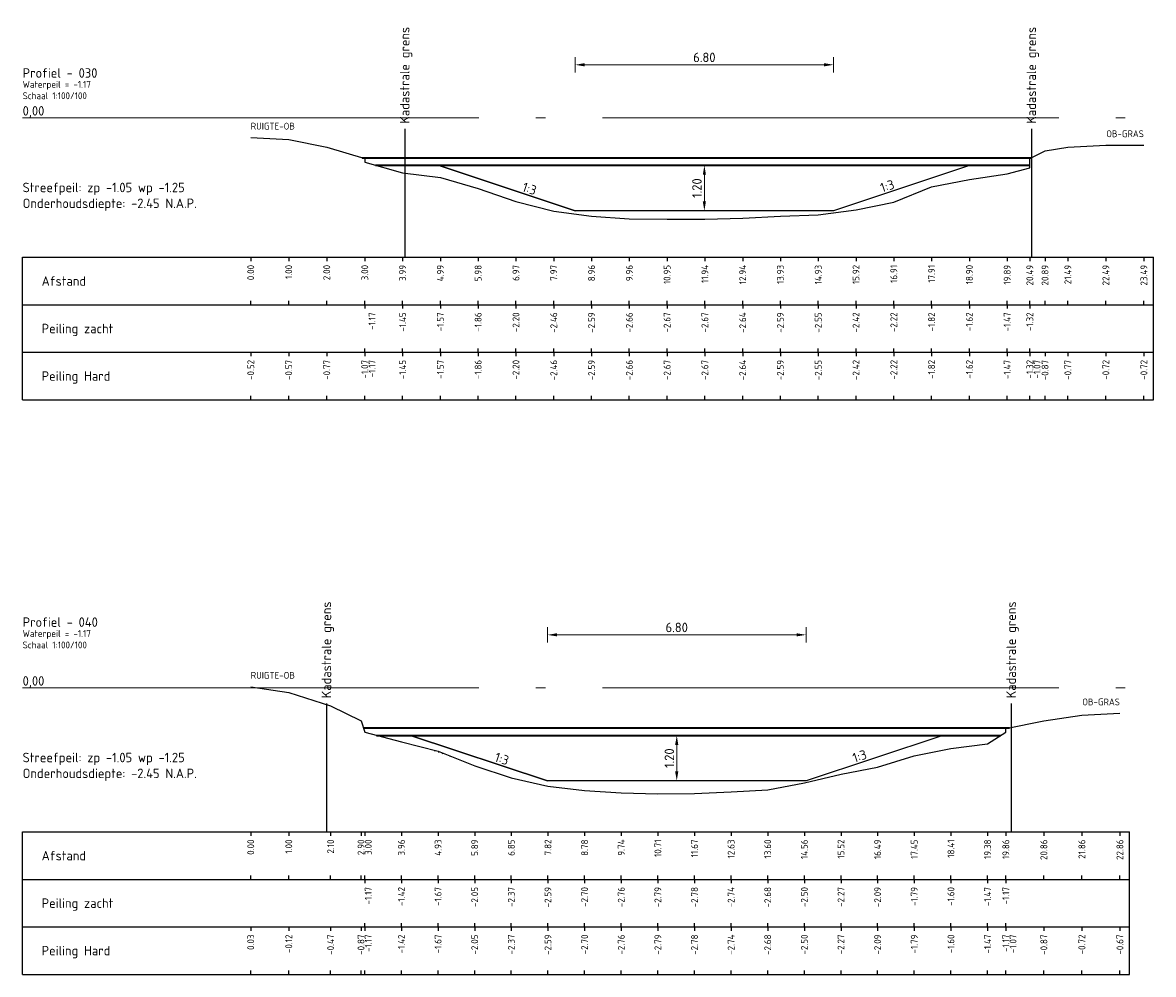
# Model space of a CAD drawing. Header units: metres. Extents: x 163463 to 198797, y 577287 to 592106.
# Tile 52 of 64: x 198349 to 198379, y 581898 to 581924. Entities that reach past the tile are written whole.
import ezdxf
from ezdxf.enums import TextEntityAlignment as Align

# ---------------------------------------------------------------- set-up
doc = ezdxf.new("R2010")
doc.units = ezdxf.units.M
doc.linetypes.add('AL-NAP_LIJN', pattern=[15.25, 12, -1.5, 0.25, -1.5])
for name, color, linetype in [('Afstandsbalk', 7, 'Continuous'), ('baggerarcering', 1, 'Continuous'), ('baggeroppervlak', 7, 'Continuous'), ('HardePeiling', 3, 'Continuous'), ('Kadastralegrens', 7, 'Continuous'), ('Legger', 2, 'Continuous'), ('Oever', 62, 'Continuous'), ('Teksten', 7, 'Continuous'), ('ZachtePeiling', 1, 'Continuous')]:
    doc.layers.add(name, color=color, linetype=linetype)
doc.layers.add('N-WA-WH-GRONDWATERLIJN-G', color=150, linetype='AL-GRONDWATERLIJN', lineweight=35)
doc.layers.add('X-XX-AL-NAP-G', color=7, linetype='AL-NAP_LIJN', lineweight=18)
doc.styles.add('NLCS-ISO', font='NLCS-ISO.ttf')
doc.styles.add('NLCS-ISO-M100-T25', font='NLCS-ISO.ttf', dxfattribs={"height": 0.25})
doc.linetypes.add('AL-GRONDWATERLIJN', pattern='A,6,[32,NLCS.SHX,S=1,R=0,X=0,Y=0],6', length=12)
doc.dimstyles.new('NLCS-M100-T25-PIJL_l3_h1', dxfattribs={"dimscale": 0.1, "dimtxt": 0.25, "dimasz": 2.5, "dimexe": 2, "dimexo": 2, "dimgap": 0.7, "dimtad": 1, "dimzin": 0, "dimdsep": 46, "dimtxsty": 'NLCS-ISO-M100-T25', "dimcen": 2.5, "dimdle": 2, "dimclrd": 256, "dimclre": 256, "dimclrt": 256, "dimadec": 1, "dimazin": 0, "dimtfac": 1, "dimtofl": 0, "dimtmove": 1, "dimatfit": 0, "dimfxl": 2, "dimfxlon": 1, "dimtfill": 1, "dimtfillclr": 256, "dimtolj": 1, "dimtzin": 0, "dimlwd": 18, "dimlwe": 18, "dimarcsym": 0})

# ---------------------------------------------------------------- blocks, each defined once
blk = doc.blocks.new('*D464')
at = {"lineweight": 18, "transparency": 16777216}
for p, q in [((198367.419, 581919.753), (198367.219, 581919.753)), ((198367.419, 581919.503), (198367.419, 581918.803)), ((198367.419, 581918.553), (198367.219, 581918.553))]:
    blk.add_line(p, q, dxfattribs=at)
at = {"transparency": 16777216}
for points in [[(198367.378, 581919.503), (198367.461, 581919.503), (198367.419, 581919.753)], [(198367.378, 581918.803), (198367.461, 581918.803), (198367.419, 581918.553)]]:
    blk.add_solid(points, dxfattribs=at)
at = {"layer": 'Defpoints', "color": 0, "transparency": 16777216}
for p in [(198367.419, 581919.753), (198367.419, 581918.553), (198367.419, 581918.553)]:
    blk.add_point(p, dxfattribs=at)
at = {"transparency": 16777216, "insert": (198367.224, 581919.153), "char_height": 0.25, "attachment_point": 5, "rotation": 90, "style": 'NLCS-ISO-M100-T25', "bg_fill": 3, "box_fill_scale": 1.1, "bg_fill_color": 256, "bg_fill_true_color": 13158600, "bg_fill_transparency": 0}
blk.add_mtext('\\A1;1.20', dxfattribs=at)
blk = doc.blocks.new('*D465')
at = {"lineweight": 18, "transparency": 16777216}
for p, q in [((198366.693, 581904.753), (198366.493, 581904.753)), ((198366.693, 581904.503), (198366.693, 581903.803)), ((198366.693, 581903.553), (198366.493, 581903.553))]:
    blk.add_line(p, q, dxfattribs=at)
at = {"transparency": 16777216}
for points in [[(198366.651, 581904.503), (198366.734, 581904.503), (198366.693, 581904.753)], [(198366.651, 581903.803), (198366.734, 581903.803), (198366.693, 581903.553)]]:
    blk.add_solid(points, dxfattribs=at)
at = {"layer": 'Defpoints', "color": 0, "transparency": 16777216}
for p in [(198366.693, 581904.753), (198366.693, 581903.553), (198366.693, 581903.553)]:
    blk.add_point(p, dxfattribs=at)
at = {"transparency": 16777216, "insert": (198366.498, 581904.153), "char_height": 0.25, "attachment_point": 5, "rotation": 90, "style": 'NLCS-ISO-M100-T25', "bg_fill": 3, "box_fill_scale": 1.1, "bg_fill_color": 256, "bg_fill_true_color": 13158600, "bg_fill_transparency": 0}
blk.add_mtext('\\A1;1.20', dxfattribs=at)
blk = doc.blocks.new('*D620')
at = {"lineweight": 18, "transparency": 16777216}
for p, q in [((198364.019, 581922.198), (198364.019, 581922.598)), ((198364.269, 581922.398), (198370.569, 581922.398)), ((198370.819, 581922.198), (198370.819, 581922.598))]:
    blk.add_line(p, q, dxfattribs=at)
at = {"transparency": 16777216}
for points in [[(198364.269, 581922.44), (198364.269, 581922.357), (198364.019, 581922.398)], [(198370.569, 581922.44), (198370.569, 581922.357), (198370.819, 581922.398)]]:
    blk.add_solid(points, dxfattribs=at)
at = {"layer": 'Defpoints', "color": 0, "transparency": 16777216}
for p in [(198370.819, 581922.398), (198364.019, 581918.553), (198370.819, 581918.553)]:
    blk.add_point(p, dxfattribs=at)
at = {"transparency": 16777216, "insert": (198367.419, 581922.593), "char_height": 0.25, "attachment_point": 5, "style": 'NLCS-ISO-M100-T25', "bg_fill": 3, "box_fill_scale": 1.1, "bg_fill_color": 256, "bg_fill_true_color": 13158600, "bg_fill_transparency": 0}
blk.add_mtext('\\A1;6.80', dxfattribs=at)
blk = doc.blocks.new('*D621')
at = {"lineweight": 18, "transparency": 16777216}
for p, q in [((198363.293, 581907.198), (198363.293, 581907.598)), ((198370.093, 581907.198), (198370.093, 581907.598)), ((198363.543, 581907.398), (198369.843, 581907.398))]:
    blk.add_line(p, q, dxfattribs=at)
at = {"transparency": 16777216}
for points in [[(198363.543, 581907.44), (198363.543, 581907.357), (198363.293, 581907.398)], [(198369.843, 581907.44), (198369.843, 581907.357), (198370.093, 581907.398)]]:
    blk.add_solid(points, dxfattribs=at)
at = {"layer": 'Defpoints', "color": 0, "transparency": 16777216}
for p in [(198370.093, 581907.398), (198363.293, 581903.553), (198370.093, 581903.553)]:
    blk.add_point(p, dxfattribs=at)
at = {"transparency": 16777216, "insert": (198366.693, 581907.593), "char_height": 0.25, "attachment_point": 5, "style": 'NLCS-ISO-M100-T25', "bg_fill": 3, "box_fill_scale": 1.1, "bg_fill_color": 256, "bg_fill_true_color": 13158600, "bg_fill_transparency": 0}
blk.add_mtext('\\A1;6.80', dxfattribs=at)

msp = doc.modelspace()

# ---------------------------------------------------------------- hatches: boundary and pattern name
at = {"layer": 'baggerarcering'}
h = msp.add_hatch(dxfattribs=at)
h.set_pattern_fill('ANSI31', color=256, scale=0.03, style=0)
h.set_pattern_definition([(45, (198102.50411, 581471.00325), (-0.067351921, 0.067351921), [])])
h.paths.add_polyline_path([(198360.416, 581904.333), (198360.13, 581904.407), (198360.762, 581904.197)])

# ---------------------------------------------------------------- linework, layer by layer
at = {"layer": 'Afstandsbalk'}
for p, q in [((198349.489, 581917.333), (198379.229, 581917.333)), ((198349.489, 581913.583), (198349.489, 581917.333)), ((198355.489, 581917.333), (198355.489, 581917.233)), ((198356.488, 581917.333), (198356.488, 581917.233)), ((198357.488, 581917.333), (198357.488, 581917.233)), ((198358.488, 581917.333), (198358.488, 581917.233)), ((198359.482, 581917.333), (198359.482, 581917.233)), ((198360.476, 581917.333), (198360.476, 581917.233)), ((198361.469, 581917.333), (198361.469, 581917.233)), ((198362.464, 581917.333), (198362.464, 581917.233)), ((198363.458, 581917.333), (198363.458, 581917.233)), ((198364.452, 581917.333), (198364.452, 581917.233)), ((198365.445, 581917.333), (198365.445, 581917.233)), ((198366.439, 581917.333), (198366.439, 581917.233)), ((198367.433, 581917.333), (198367.433, 581917.233)), ((198368.427, 581917.333), (198368.427, 581917.233)), ((198369.42, 581917.333), (198369.42, 581917.233)), ((198370.414, 581917.333), (198370.414, 581917.233)), ((198371.408, 581917.333), (198371.408, 581917.233)), ((198372.402, 581917.333), (198372.402, 581917.233)), ((198373.395, 581917.333), (198373.395, 581917.233)), ((198374.389, 581917.333), (198374.389, 581917.233)), ((198375.383, 581917.333), (198375.383, 581917.233)), ((198375.979, 581917.333), (198375.979, 581917.233)), ((198376.379, 581917.333), (198376.379, 581917.233)), ((198376.979, 581917.333), (198376.979, 581917.233)), ((198377.979, 581917.333), (198377.979, 581917.233)), ((198378.979, 581917.333), (198378.979, 581917.233)), ((198379.229, 581913.583), (198379.229, 581917.333)), ((198355.489, 581916.083), (198355.489, 581916.183)), ((198356.488, 581916.083), (198356.488, 581916.183)), ((198357.488, 581916.083), (198357.488, 581916.183)), ((198358.488, 581916.083), (198358.488, 581916.183)), ((198359.482, 581916.083), (198359.482, 581916.183)), ((198360.476, 581916.083), (198360.476, 581916.183)), ((198361.469, 581916.083), (198361.469, 581916.183)), ((198362.464, 581916.083), (198362.464, 581916.183)), ((198363.458, 581916.083), (198363.458, 581916.183)), ((198364.452, 581916.083), (198364.452, 581916.183)), ((198365.445, 581916.083), (198365.445, 581916.183)), ((198366.439, 581916.083), (198366.439, 581916.183)), ((198367.433, 581916.083), (198367.433, 581916.183)), ((198368.427, 581916.083), (198368.427, 581916.183)), ((198369.42, 581916.083), (198369.42, 581916.183)), ((198370.414, 581916.083), (198370.414, 581916.183)), ((198371.408, 581916.083), (198371.408, 581916.183)), ((198372.402, 581916.083), (198372.402, 581916.183)), ((198373.395, 581916.083), (198373.395, 581916.183)), ((198374.389, 581916.083), (198374.389, 581916.183)), ((198375.383, 581916.083), (198375.383, 581916.183)), ((198375.979, 581916.083), (198375.979, 581916.183)), ((198376.379, 581916.083), (198376.379, 581916.183)), ((198376.979, 581916.083), (198376.979, 581916.183)), ((198377.979, 581916.083), (198377.979, 581916.183)), ((198378.979, 581916.083), (198378.979, 581916.183)), ((198349.489, 581916.083), (198379.229, 581916.083)), ((198358.488, 581916.083), (198358.488, 581915.983)), ((198359.482, 581916.083), (198359.482, 581915.983)), ((198360.476, 581916.083), (198360.476, 581915.983)), ((198361.469, 581916.083), (198361.469, 581915.983)), ((198362.464, 581916.083), (198362.464, 581915.983)), ((198363.458, 581916.083), (198363.458, 581915.983)), ((198364.452, 581916.083), (198364.452, 581915.983)), ((198365.445, 581916.083), (198365.445, 581915.983)), ((198366.439, 581916.083), (198366.439, 581915.983)), ((198367.433, 581916.083), (198367.433, 581915.983)), ((198368.427, 581916.083), (198368.427, 581915.983)), ((198369.42, 581916.083), (198369.42, 581915.983)), ((198370.414, 581916.083), (198370.414, 581915.983)), ((198371.408, 581916.083), (198371.408, 581915.983)), ((198372.402, 581916.083), (198372.402, 581915.983)), ((198373.395, 581916.083), (198373.395, 581915.983)), ((198374.389, 581916.083), (198374.389, 581915.983)), ((198375.383, 581916.083), (198375.383, 581915.983)), ((198375.979, 581916.083), (198375.979, 581915.983)), ((198358.488, 581914.833), (198358.488, 581914.933)), ((198359.482, 581914.833), (198359.482, 581914.933)), ((198360.476, 581914.833), (198360.476, 581914.933)), ((198361.469, 581914.833), (198361.469, 581914.933)), ((198362.464, 581914.833), (198362.464, 581914.933)), ((198363.458, 581914.833), (198363.458, 581914.933)), ((198364.452, 581914.833), (198364.452, 581914.933)), ((198365.445, 581914.833), (198365.445, 581914.933)), ((198366.439, 581914.833), (198366.439, 581914.933)), ((198367.433, 581914.833), (198367.433, 581914.933)), ((198368.427, 581914.833), (198368.427, 581914.933)), ((198369.42, 581914.833), (198369.42, 581914.933)), ((198370.414, 581914.833), (198370.414, 581914.933)), ((198371.408, 581914.833), (198371.408, 581914.933)), ((198372.402, 581914.833), (198372.402, 581914.933)), ((198373.395, 581914.833), (198373.395, 581914.933)), ((198374.389, 581914.833), (198374.389, 581914.933)), ((198375.383, 581914.833), (198375.383, 581914.933)), ((198375.979, 581914.833), (198375.979, 581914.933)), ((198349.489, 581914.833), (198379.229, 581914.833)), ((198355.489, 581914.833), (198355.489, 581914.733)), ((198356.488, 581914.833), (198356.488, 581914.733)), ((198357.488, 581914.833), (198357.488, 581914.733)), ((198358.488, 581914.833), (198358.488, 581914.733)), ((198358.488, 581914.833), (198358.488, 581914.733)), ((198359.482, 581914.833), (198359.482, 581914.733)), ((198360.476, 581914.833), (198360.476, 581914.733)), ((198361.469, 581914.833), (198361.469, 581914.733)), ((198362.464, 581914.833), (198362.464, 581914.733)), ((198363.458, 581914.833), (198363.458, 581914.733)), ((198364.452, 581914.833), (198364.452, 581914.733)), ((198365.445, 581914.833), (198365.445, 581914.733)), ((198366.439, 581914.833), (198366.439, 581914.733)), ((198367.433, 581914.833), (198367.433, 581914.733)), ((198368.427, 581914.833), (198368.427, 581914.733)), ((198369.42, 581914.833), (198369.42, 581914.733)), ((198370.414, 581914.833), (198370.414, 581914.733)), ((198371.408, 581914.833), (198371.408, 581914.733)), ((198372.402, 581914.833), (198372.402, 581914.733)), ((198373.395, 581914.833), (198373.395, 581914.733)), ((198374.389, 581914.833), (198374.389, 581914.733)), ((198375.383, 581914.833), (198375.383, 581914.733)), ((198375.979, 581914.833), (198375.979, 581914.733)), ((198375.979, 581914.833), (198375.979, 581914.733)), ((198376.379, 581914.833), (198376.379, 581914.733)), ((198376.979, 581914.833), (198376.979, 581914.733)), ((198377.979, 581914.833), (198377.979, 581914.733)), ((198378.979, 581914.833), (198378.979, 581914.733)), ((198349.489, 581913.583), (198379.229, 581913.583)), ((198355.489, 581913.583), (198355.489, 581913.683)), ((198356.488, 581913.583), (198356.488, 581913.683)), ((198357.488, 581913.583), (198357.488, 581913.683)), ((198358.488, 581913.583), (198358.488, 581913.683)), ((198358.488, 581913.583), (198358.488, 581913.683)), ((198359.482, 581913.583), (198359.482, 581913.683)), ((198360.476, 581913.583), (198360.476, 581913.683)), ((198361.469, 581913.583), (198361.469, 581913.683)), ((198362.464, 581913.583), (198362.464, 581913.683)), ((198363.458, 581913.583), (198363.458, 581913.683)), ((198364.452, 581913.583), (198364.452, 581913.683)), ((198365.445, 581913.583), (198365.445, 581913.683)), ((198366.439, 581913.583), (198366.439, 581913.683)), ((198367.433, 581913.583), (198367.433, 581913.683)), ((198368.427, 581913.583), (198368.427, 581913.683)), ((198369.42, 581913.583), (198369.42, 581913.683)), ((198370.414, 581913.583), (198370.414, 581913.683)), ((198371.408, 581913.583), (198371.408, 581913.683)), ((198372.402, 581913.583), (198372.402, 581913.683)), ((198373.395, 581913.583), (198373.395, 581913.683)), ((198374.389, 581913.583), (198374.389, 581913.683)), ((198375.383, 581913.583), (198375.383, 581913.683)), ((198375.979, 581913.583), (198375.979, 581913.683)), ((198375.979, 581913.583), (198375.979, 581913.683)), ((198376.379, 581913.583), (198376.379, 581913.683)), ((198376.979, 581913.583), (198376.979, 581913.683)), ((198377.979, 581913.583), (198377.979, 581913.683)), ((198378.979, 581913.583), (198378.979, 581913.683)), ((198349.489, 581902.213), (198378.598, 581902.213)), ((198349.489, 581898.463), (198349.489, 581902.213)), ((198355.489, 581902.213), (198355.489, 581902.113)), ((198356.489, 581902.213), (198356.489, 581902.113)), ((198357.589, 581902.213), (198357.589, 581902.113)), ((198358.389, 581902.213), (198358.389, 581902.113)), ((198358.489, 581902.213), (198358.489, 581902.113)), ((198359.452, 581902.213), (198359.452, 581902.113)), ((198360.416, 581902.213), (198360.416, 581902.113)), ((198361.379, 581902.213), (198361.379, 581902.113)), ((198362.342, 581902.213), (198362.342, 581902.113)), ((198363.305, 581902.213), (198363.305, 581902.113)), ((198364.269, 581902.213), (198364.269, 581902.113)), ((198365.233, 581902.213), (198365.233, 581902.113)), ((198366.196, 581902.213), (198366.196, 581902.113)), ((198367.16, 581902.213), (198367.16, 581902.113)), ((198368.123, 581902.213), (198368.123, 581902.113)), ((198369.086, 581902.213), (198369.086, 581902.113)), ((198370.049, 581902.213), (198370.049, 581902.113)), ((198371.013, 581902.213), (198371.013, 581902.113)), ((198371.976, 581902.213), (198371.976, 581902.113)), ((198372.939, 581902.213), (198372.939, 581902.113)), ((198373.904, 581902.213), (198373.904, 581902.113)), ((198374.867, 581902.213), (198374.867, 581902.113)), ((198375.348, 581902.213), (198375.348, 581902.113)), ((198376.348, 581902.213), (198376.348, 581902.113)), ((198377.348, 581902.213), (198377.348, 581902.113)), ((198378.348, 581902.213), (198378.348, 581902.113)), ((198378.598, 581898.463), (198378.598, 581902.213)), ((198349.489, 581900.963), (198378.598, 581900.963)), ((198355.489, 581900.963), (198355.489, 581901.063)), ((198356.489, 581900.963), (198356.489, 581901.063)), ((198357.589, 581900.963), (198357.589, 581901.063)), ((198358.389, 581900.963), (198358.389, 581901.063)), ((198358.489, 581900.963), (198358.489, 581901.063)), ((198358.489, 581900.963), (198358.489, 581900.863)), ((198359.452, 581900.963), (198359.452, 581901.063)), ((198359.452, 581900.963), (198359.452, 581900.863)), ((198360.416, 581900.963), (198360.416, 581901.063)), ((198360.416, 581900.963), (198360.416, 581900.863)), ((198361.379, 581900.963), (198361.379, 581901.063)), ((198361.379, 581900.963), (198361.379, 581900.863)), ((198362.342, 581900.963), (198362.342, 581901.063)), ((198362.342, 581900.963), (198362.342, 581900.863)), ((198363.305, 581900.963), (198363.305, 581901.063)), ((198363.305, 581900.963), (198363.305, 581900.863)), ((198364.269, 581900.963), (198364.269, 581901.063)), ((198364.269, 581900.963), (198364.269, 581900.863)), ((198365.233, 581900.963), (198365.233, 581901.063)), ((198365.233, 581900.963), (198365.233, 581900.863)), ((198366.196, 581900.963), (198366.196, 581901.063)), ((198366.196, 581900.963), (198366.196, 581900.863)), ((198367.16, 581900.963), (198367.16, 581901.063)), ((198367.16, 581900.963), (198367.16, 581900.863)), ((198368.123, 581900.963), (198368.123, 581901.063)), ((198368.123, 581900.963), (198368.123, 581900.863)), ((198369.086, 581900.963), (198369.086, 581901.063)), ((198369.086, 581900.963), (198369.086, 581900.863)), ((198370.049, 581900.963), (198370.049, 581901.063)), ((198370.049, 581900.963), (198370.049, 581900.863)), ((198371.013, 581900.963), (198371.013, 581901.063)), ((198371.013, 581900.963), (198371.013, 581900.863)), ((198371.976, 581900.963), (198371.976, 581901.063)), ((198371.976, 581900.963), (198371.976, 581900.863)), ((198372.939, 581900.963), (198372.939, 581901.063)), ((198372.939, 581900.963), (198372.939, 581900.863)), ((198373.904, 581900.963), (198373.904, 581901.063)), ((198373.904, 581900.963), (198373.904, 581900.863)), ((198374.867, 581900.963), (198374.867, 581901.063)), ((198374.867, 581900.963), (198374.867, 581900.863)), ((198375.348, 581900.963), (198375.348, 581901.063)), ((198375.348, 581900.963), (198375.348, 581900.863)), ((198376.348, 581900.963), (198376.348, 581901.063)), ((198377.348, 581900.963), (198377.348, 581901.063)), ((198378.348, 581900.963), (198378.348, 581901.063)), ((198358.489, 581899.713), (198358.489, 581899.813)), ((198359.452, 581899.713), (198359.452, 581899.813)), ((198360.416, 581899.713), (198360.416, 581899.813)), ((198361.379, 581899.713), (198361.379, 581899.813)), ((198362.342, 581899.713), (198362.342, 581899.813)), ((198363.305, 581899.713), (198363.305, 581899.813)), ((198364.269, 581899.713), (198364.269, 581899.813)), ((198365.233, 581899.713), (198365.233, 581899.813)), ((198366.196, 581899.713), (198366.196, 581899.813)), ((198367.16, 581899.713), (198367.16, 581899.813)), ((198368.123, 581899.713), (198368.123, 581899.813)), ((198369.086, 581899.713), (198369.086, 581899.813)), ((198370.049, 581899.713), (198370.049, 581899.813)), ((198371.013, 581899.713), (198371.013, 581899.813)), ((198371.976, 581899.713), (198371.976, 581899.813)), ((198372.939, 581899.713), (198372.939, 581899.813)), ((198373.904, 581899.713), (198373.904, 581899.813)), ((198374.867, 581899.713), (198374.867, 581899.813)), ((198375.348, 581899.713), (198375.348, 581899.813)), ((198349.489, 581899.713), (198378.598, 581899.713)), ((198355.489, 581899.713), (198355.489, 581899.613)), ((198356.489, 581899.713), (198356.489, 581899.613)), ((198357.589, 581899.713), (198357.589, 581899.613)), ((198358.389, 581899.713), (198358.389, 581899.613)), ((198358.489, 581899.713), (198358.489, 581899.613)), ((198359.452, 581899.713), (198359.452, 581899.613)), ((198360.416, 581899.713), (198360.416, 581899.613)), ((198361.379, 581899.713), (198361.379, 581899.613)), ((198362.342, 581899.713), (198362.342, 581899.613)), ((198363.305, 581899.713), (198363.305, 581899.613)), ((198364.269, 581899.713), (198364.269, 581899.613)), ((198365.233, 581899.713), (198365.233, 581899.613)), ((198366.196, 581899.713), (198366.196, 581899.613)), ((198367.16, 581899.713), (198367.16, 581899.613)), ((198368.123, 581899.713), (198368.123, 581899.613)), ((198369.086, 581899.713), (198369.086, 581899.613)), ((198370.049, 581899.713), (198370.049, 581899.613)), ((198371.013, 581899.713), (198371.013, 581899.613)), ((198371.976, 581899.713), (198371.976, 581899.613)), ((198372.939, 581899.713), (198372.939, 581899.613)), ((198373.904, 581899.713), (198373.904, 581899.613)), ((198374.867, 581899.713), (198374.867, 581899.613)), ((198375.348, 581899.713), (198375.348, 581899.613)), ((198375.348, 581899.713), (198375.348, 581899.613)), ((198376.348, 581899.713), (198376.348, 581899.613)), ((198377.348, 581899.713), (198377.348, 581899.613)), ((198378.348, 581899.713), (198378.348, 581899.613)), ((198349.489, 581898.463), (198378.598, 581898.463)), ((198355.489, 581898.463), (198355.489, 581898.563)), ((198356.489, 581898.463), (198356.489, 581898.563)), ((198357.589, 581898.463), (198357.589, 581898.563)), ((198358.389, 581898.463), (198358.389, 581898.563)), ((198358.489, 581898.463), (198358.489, 581898.563)), ((198359.452, 581898.463), (198359.452, 581898.563)), ((198360.416, 581898.463), (198360.416, 581898.563)), ((198361.379, 581898.463), (198361.379, 581898.563)), ((198362.342, 581898.463), (198362.342, 581898.563)), ((198363.305, 581898.463), (198363.305, 581898.563)), ((198364.269, 581898.463), (198364.269, 581898.563)), ((198365.233, 581898.463), (198365.233, 581898.563)), ((198366.196, 581898.463), (198366.196, 581898.563)), ((198367.16, 581898.463), (198367.16, 581898.563)), ((198368.123, 581898.463), (198368.123, 581898.563)), ((198369.086, 581898.463), (198369.086, 581898.563)), ((198370.049, 581898.463), (198370.049, 581898.563)), ((198371.013, 581898.463), (198371.013, 581898.563)), ((198371.976, 581898.463), (198371.976, 581898.563)), ((198372.939, 581898.463), (198372.939, 581898.563)), ((198373.904, 581898.463), (198373.904, 581898.563)), ((198374.867, 581898.463), (198374.867, 581898.563)), ((198375.348, 581898.463), (198375.348, 581898.563)), ((198375.348, 581898.463), (198375.348, 581898.563)), ((198376.348, 581898.463), (198376.348, 581898.563)), ((198377.348, 581898.463), (198377.348, 581898.563)), ((198378.348, 581898.463), (198378.348, 581898.563))]:
    msp.add_line(p, q, dxfattribs=at)
at = {"layer": 'HardePeiling'}
for points in [[(198358.488, 581919.833), (198358.488, 581919.833), (198359.482, 581919.553), (198360.476, 581919.433), (198361.469, 581919.143), (198362.464, 581918.803), (198363.458, 581918.543), (198364.452, 581918.413), (198365.445, 581918.343), (198366.439, 581918.333), (198367.433, 581918.333), (198368.427, 581918.363), (198369.42, 581918.413), (198370.414, 581918.453), (198371.408, 581918.583), (198372.402, 581918.783), (198373.395, 581919.183), (198374.389, 581919.383), (198375.383, 581919.533), (198375.979, 581919.683), (198375.979, 581919.833)], [(198358.489, 581904.833), (198358.489, 581904.833), (198359.452, 581904.583), (198360.416, 581904.333), (198361.379, 581903.953), (198362.342, 581903.633), (198363.305, 581903.413), (198364.269, 581903.303), (198365.233, 581903.243), (198366.196, 581903.213), (198367.16, 581903.223), (198368.123, 581903.263), (198369.086, 581903.323), (198370.049, 581903.503), (198371.013, 581903.733), (198371.976, 581903.913), (198372.939, 581904.213), (198373.904, 581904.403), (198374.867, 581904.533), (198375.348, 581904.833), (198375.348, 581904.833)]]:
    msp.add_lwpolyline(points, dxfattribs=at)
at = {"layer": 'Kadastralegrens'}
for p, q in [((198359.539, 581920.712), (198359.539, 581917.333)), ((198376.019, 581920.712), (198376.019, 581917.333)), ((198357.479, 581905.592), (198357.479, 581902.213)), ((198375.488, 581905.592), (198375.488, 581902.213))]:
    msp.add_line(p, q, dxfattribs=at)
at = {"layer": 'N-WA-WH-GRONDWATERLIJN-G'}
for p, q in [((198358.422, 581919.953), (198376.019, 581919.953)), ((198358.772, 581919.753), (198375.979, 581919.753)), ((198358.449, 581904.953), (198375.448, 581904.953)), ((198358.797, 581904.753), (198375.22, 581904.753))]:
    msp.add_line(p, q, dxfattribs=at)
at = {"layer": 'Oever'}
for points in [[(198355.489, 581920.483), (198356.488, 581920.433), (198357.488, 581920.233), (198358.488, 581919.933), (198358.488, 581919.833)], [(198375.979, 581919.833), (198375.979, 581919.933), (198376.379, 581920.133), (198376.979, 581920.233), (198377.979, 581920.283), (198378.979, 581920.283)], [(198355.489, 581906.033), (198356.489, 581905.883), (198357.589, 581905.533), (198358.389, 581905.133), (198358.489, 581904.833)], [(198375.348, 581904.833), (198375.348, 581904.933), (198376.348, 581905.133), (198377.348, 581905.283), (198378.348, 581905.333)]]:
    msp.add_lwpolyline(points, dxfattribs=at)
at = {"layer": 'X-XX-AL-NAP-G'}
for p, q in [((198349.489, 581921.003), (198379.229, 581921.003)), ((198349.489, 581906.003), (198378.598, 581906.003))]:
    msp.add_line(p, q, dxfattribs=at)
at = {"layer": 'ZachtePeiling'}
for points in [[(198358.488, 581919.833), (198358.488, 581919.833), (198359.482, 581919.553), (198360.476, 581919.433), (198361.469, 581919.143), (198362.464, 581918.803), (198363.458, 581918.543), (198364.452, 581918.413), (198365.445, 581918.343), (198366.439, 581918.333), (198367.433, 581918.333), (198368.427, 581918.363), (198369.42, 581918.413), (198370.414, 581918.453), (198371.408, 581918.583), (198372.402, 581918.783), (198373.395, 581919.183), (198374.389, 581919.383), (198375.383, 581919.533), (198375.979, 581919.683), (198375.979, 581919.833)], [(198358.489, 581904.833), (198358.489, 581904.833), (198359.452, 581904.583), (198360.416, 581904.333), (198361.379, 581903.953), (198362.342, 581903.633), (198363.305, 581903.413), (198364.269, 581903.303), (198365.233, 581903.243), (198366.196, 581903.213), (198367.16, 581903.223), (198368.123, 581903.263), (198369.086, 581903.323), (198370.049, 581903.503), (198371.013, 581903.733), (198371.976, 581903.913), (198372.939, 581904.213), (198373.904, 581904.403), (198374.867, 581904.533), (198375.348, 581904.833), (198375.348, 581904.833)]]:
    msp.add_lwpolyline(points, dxfattribs=at)

# ---------------------------------------------------------------- texts
at = {"layer": 'Teksten', "style": 'NLCS-ISO'}
for p in [(198359.539, 581920.849), (198376.019, 581920.849), (198357.479, 581905.729), (198375.488, 581905.729)]:
    msp.add_text('Kadastrale grens', height=0.25, rotation=90, dxfattribs=at).set_placement(p, align=Align.MIDDLE_LEFT)
for s, height, p in [('Profiel - 030     ', 0.25, (198349.489, 581922.183)), ('Waterpeil = -1.17', 0.18, (198349.489, 581921.883)), ('Schaal 1:100/100', 0.18, (198349.489, 581921.583)), ('RUIGTE-OB', 0.18, (198355.489, 581920.783)), ('Afstand', 0.25, (198349.989, 581916.708)), ('Peiling zacht', 0.25, (198349.989, 581915.458)), ('Peiling Hard', 0.25, (198349.989, 581914.208)), ('Profiel - 040    ', 0.25, (198349.489, 581907.733)), ('Waterpeil = -1.17', 0.18, (198349.489, 581907.433)), ('Schaal 1:100/100', 0.18, (198349.489, 581907.133)), ('RUIGTE-OB', 0.18, (198355.489, 581906.333)), ('Afstand', 0.25, (198349.989, 581901.588)), ('Peiling zacht', 0.25, (198349.989, 581900.338)), ('Peiling Hard', 0.25, (198349.989, 581899.088))]:
    msp.add_text(s, height=height, dxfattribs=at).set_placement(p, align=Align.MIDDLE_LEFT)
for p in [(198378.979, 581920.583), (198378.348, 581905.633)]:
    msp.add_text('OB-GRAS', height=0.18, dxfattribs=at).set_placement(p, align=Align.MIDDLE_RIGHT)
for s, p in [('0.00', (198355.489, 581917.133)), ('1.00', (198356.488, 581917.133)), ('2.00', (198357.488, 581917.133)), ('3.00', (198358.488, 581917.133)), ('3.99', (198359.482, 581917.133)), ('4.99', (198360.476, 581917.133)), ('5.98', (198361.469, 581917.133)), ('6.97', (198362.464, 581917.133)), ('7.97', (198363.458, 581917.133)), ('8.96', (198364.452, 581917.133)), ('9.96', (198365.445, 581917.133)), ('10.95', (198366.439, 581917.133)), ('11.94', (198367.433, 581917.133)), ('12.94', (198368.427, 581917.133)), ('13.93', (198369.42, 581917.133)), ('14.93', (198370.414, 581917.133)), ('15.92', (198371.408, 581917.133)), ('16.91', (198372.402, 581917.133)), ('17.91', (198373.395, 581917.133)), ('18.90', (198374.389, 581917.133)), ('19.89', (198375.383, 581917.133)), ('20.49', (198375.979, 581917.133)), ('20.89', (198376.379, 581917.133)), ('21.49', (198376.979, 581917.133)), ('22.49', (198377.979, 581917.133)), ('23.49', (198378.979, 581917.133)), ('-1.17', (198358.678, 581915.883)), ('-1.45', (198359.482, 581915.883)), ('-1.57', (198360.476, 581915.883)), ('-1.86', (198361.469, 581915.883)), ('-2.20', (198362.464, 581915.883)), ('-2.46', (198363.458, 581915.883)), ('-2.59', (198364.452, 581915.883)), ('-2.66', (198365.445, 581915.883)), ('-2.67', (198366.439, 581915.883)), ('-2.67', (198367.433, 581915.883)), ('-2.64', (198368.427, 581915.883)), ('-2.59', (198369.42, 581915.883)), ('-2.55', (198370.414, 581915.883)), ('-2.42', (198371.408, 581915.883)), ('-2.22', (198372.402, 581915.883)), ('-1.82', (198373.395, 581915.883)), ('-1.62', (198374.389, 581915.883)), ('-1.47', (198375.383, 581915.883)), ('-1.32', (198375.979, 581915.883)), ('-0.52', (198355.489, 581914.633)), ('-0.57', (198356.488, 581914.633)), ('-0.77', (198357.488, 581914.633)), ('-1.07', (198358.488, 581914.633)), ('-1.17', (198358.678, 581914.633)), ('-1.45', (198359.482, 581914.633)), ('-1.57', (198360.476, 581914.633)), ('-1.86', (198361.469, 581914.633)), ('-2.20', (198362.464, 581914.633)), ('-2.46', (198363.458, 581914.633)), ('-2.59', (198364.452, 581914.633)), ('-2.66', (198365.445, 581914.633)), ('-2.67', (198366.439, 581914.633)), ('-2.67', (198367.433, 581914.633)), ('-2.64', (198368.427, 581914.633)), ('-2.59', (198369.42, 581914.633)), ('-2.55', (198370.414, 581914.633)), ('-2.42', (198371.408, 581914.633)), ('-2.22', (198372.402, 581914.633)), ('-1.82', (198373.395, 581914.633)), ('-1.62', (198374.389, 581914.633)), ('-1.47', (198375.383, 581914.633)), ('-1.32', (198375.979, 581914.633)), ('-1.07', (198376.169, 581914.633)), ('-0.87', (198376.379, 581914.633)), ('-0.77', (198376.979, 581914.633)), ('-0.72', (198377.979, 581914.633)), ('-0.72', (198378.979, 581914.633)), ('0.00', (198355.489, 581902.013)), ('1.00', (198356.489, 581902.013)), ('2.10', (198357.589, 581902.013)), ('2.90', (198358.389, 581902.013)), ('3.00', (198358.579, 581902.013)), ('3.96', (198359.452, 581902.013)), ('4.93', (198360.416, 581902.013)), ('5.89', (198361.379, 581902.013)), ('6.85', (198362.342, 581902.013)), ('7.82', (198363.305, 581902.013)), ('8.78', (198364.269, 581902.013)), ('9.74', (198365.233, 581902.013)), ('10.71', (198366.196, 581902.013)), ('11.67', (198367.16, 581902.013)), ('12.63', (198368.123, 581902.013)), ('13.60', (198369.086, 581902.013)), ('14.56', (198370.049, 581902.013)), ('15.52', (198371.013, 581902.013)), ('16.49', (198371.976, 581902.013)), ('17.45', (198372.939, 581902.013)), ('18.41', (198373.904, 581902.013)), ('19.38', (198374.867, 581902.013)), ('19.86', (198375.348, 581902.013)), ('20.86', (198376.348, 581902.013)), ('21.86', (198377.348, 581902.013)), ('22.86', (198378.348, 581902.013)), ('-1.17', (198358.579, 581900.763)), ('-1.42', (198359.452, 581900.763)), ('-1.67', (198360.416, 581900.763)), ('-2.05', (198361.379, 581900.763)), ('-2.37', (198362.342, 581900.763)), ('-2.59', (198363.305, 581900.763)), ('-2.70', (198364.269, 581900.763)), ('-2.76', (198365.233, 581900.763)), ('-2.79', (198366.196, 581900.763)), ('-2.78', (198367.16, 581900.763)), ('-2.74', (198368.123, 581900.763)), ('-2.68', (198369.086, 581900.763)), ('-2.50', (198370.049, 581900.763)), ('-2.27', (198371.013, 581900.763)), ('-2.09', (198371.976, 581900.763)), ('-1.79', (198372.939, 581900.763)), ('-1.60', (198373.904, 581900.763)), ('-1.47', (198374.867, 581900.763)), ('-1.17', (198375.348, 581900.763)), ('0.03', (198355.489, 581899.513)), ('-0.12', (198356.489, 581899.513)), ('-0.47', (198357.589, 581899.513)), ('-0.87', (198358.389, 581899.513)), ('-1.17', (198358.579, 581899.513)), ('-1.42', (198359.452, 581899.513)), ('-1.67', (198360.416, 581899.513)), ('-2.05', (198361.379, 581899.513)), ('-2.37', (198362.342, 581899.513)), ('-2.59', (198363.305, 581899.513)), ('-2.70', (198364.269, 581899.513)), ('-2.76', (198365.233, 581899.513)), ('-2.79', (198366.196, 581899.513)), ('-2.78', (198367.16, 581899.513)), ('-2.74', (198368.123, 581899.513)), ('-2.68', (198369.086, 581899.513)), ('-2.50', (198370.049, 581899.513)), ('-2.27', (198371.013, 581899.513)), ('-2.09', (198371.976, 581899.513)), ('-1.79', (198372.939, 581899.513)), ('-1.60', (198373.904, 581899.513)), ('-1.47', (198374.867, 581899.513)), ('-1.17', (198375.348, 581899.513)), ('-1.07', (198375.538, 581899.513)), ('-0.87', (198376.348, 581899.513)), ('-0.72', (198377.348, 581899.513)), ('-0.67', (198378.348, 581899.513))]:
    msp.add_text(s, height=0.18, rotation=90, dxfattribs=at).set_placement(p, align=Align.MIDDLE_RIGHT)
at = {"layer": 'Teksten', "char_height": 0.25, "width": 6.125, "attachment_point": 7, "style": 'NLCS-ISO'}
for s, insert in [('0,00 ', (198349.489, 581921.003)), ('Streefpeil: zp -1.05 wp -1.25 Onderhoudsdiepte: -2.45 N.A.P.', (198349.489, 581918.553)), ('0,00 ', (198349.489, 581906.003)), ('Streefpeil: zp -1.05 wp -1.25 Onderhoudsdiepte: -2.45 N.A.P.', (198349.489, 581903.553))]:
    msp.add_mtext(s, dxfattribs=dict(at, insert=insert))

# ---------------------------------------------------------------- next in the draw order: dimensions: what is measured, and where the dimension line sits
for p1, p2, picture, middle in [((198367.419, 581919.753), (198367.419, 581918.553), '*D464', (198367.224, 581919.153)), ((198366.693, 581904.753), (198366.693, 581903.553), '*D465', (198366.498, 581904.153))]:
    dim = msp.add_aligned_dim(p1=p1, p2=p2, distance=0, dimstyle='NLCS-M100-T25-PIJL_l3_h1')
    dim.commit()
    dim.dimension.update_dxf_attribs({"geometry": picture, "text_midpoint": middle})

# ---------------------------------------------------------------- next in the draw order: linework, layer by layer
at = {"layer": 'Legger', "flags": 128}
for points in [[(198374.419, 581919.753), (198370.819, 581918.553), (198364.019, 581918.553), (198360.419, 581919.753), (198364.019, 581918.553)], [(198373.693, 581904.753), (198370.093, 581903.553), (198363.293, 581903.553), (198359.693, 581904.753), (198363.293, 581903.553)]]:
    msp.add_lwpolyline(points, dxfattribs=at)

# ---------------------------------------------------------------- next in the draw order: texts
at = {"layer": 'baggeroppervlak', "char_height": 0.25, "width": 0.43481, "attachment_point": 8, "style": 'NLCS-ISO', "bg_fill": 3, "box_fill_scale": 1.1, "bg_fill_color": 256, "bg_fill_transparency": 0}
for insert, rotation in [((198372.269, 581919.089), 18.4349), ((198362.781, 581919.019), 341.5651), ((198362.054, 581904.019), 341.5651), ((198371.542, 581904.089), 18.4349)]:
    msp.add_mtext('1:3', dxfattribs=dict(at, insert=insert, rotation=rotation))

# ---------------------------------------------------------------- next in the draw order: dimensions: what is measured, and where the dimension line sits
for base, p1, p2, picture, middle in [((198370.819, 581922.398), (198364.019, 581918.553), (198370.819, 581918.553), '*D620', (198367.419, 581922.593)), ((198370.093, 581907.398), (198363.293, 581903.553), (198370.093, 581903.553), '*D621', (198366.693, 581907.593))]:
    dim = msp.add_linear_dim(base=base, p1=p1, p2=p2, dimstyle='NLCS-M100-T25-PIJL_l3_h1')
    dim.commit()
    dim.dimension.update_dxf_attribs({"geometry": picture, "text_midpoint": middle})

doc.saveas('drawing.dxf')
